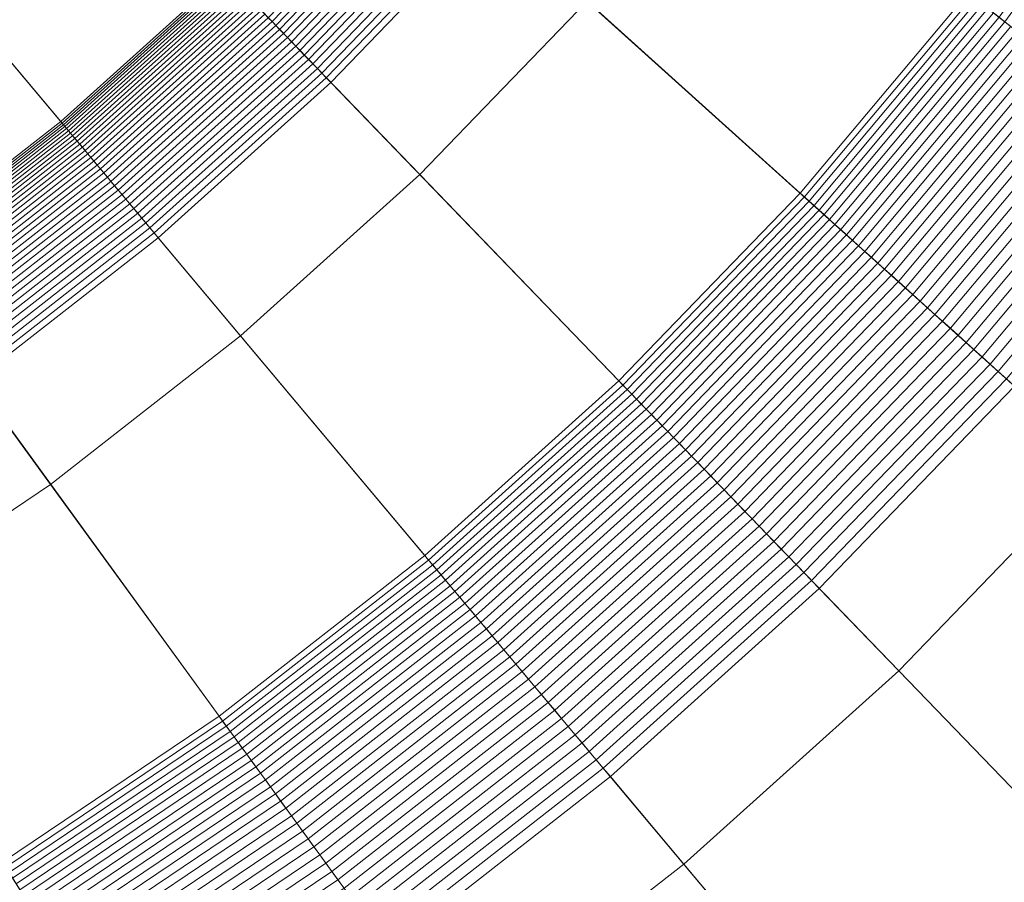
# Model space of a CAD drawing. Header units: millimetres. Extents: x -219 to 220, y -220 to 220.
# Tile 58 of 146: x 24 to 35, y -37 to -27. Entities that reach past the tile are written whole.
import ezdxf

# ---------------------------------------------------------------- set-up
doc = ezdxf.new("R2010")
doc.units = ezdxf.units.MM
doc.layers.add('LUCIDO_1', color=1, linetype='Continuous', lineweight=20, true_color=0xff0000)
doc.layers.add('Nessuna', color=7, linetype='Continuous', lineweight=9)

# ---------------------------------------------------------------- blocks, each defined once
blk = doc.blocks.new('Group-1')
at = {"layer": 'Nessuna', "color": 7, "linetype": 'Continuous', "lineweight": 9, "transparency": 33554687}
for points in [[(30.118, -26.806, -97.712), (28.179, -28.815, -97.712), (16.369, -16.586, -97.712), (17.485, -15.431, -97.712)], [(28.179, -28.815, -97.712), (26.104, -30.683, -97.712), (15.176, -17.66, -97.712), (16.369, -16.586, -97.712)], [(26.104, -30.683, -97.712), (23.904, -32.402, -97.712), (13.911, -18.649, -97.712), (15.176, -17.66, -97.712)], [(23.904, -32.402, -97.712), (21.589, -33.963, -97.712), (12.58, -19.546, -97.712), (13.911, -18.649, -97.712)], [(33.748, -19.299, -70.282), (32.324, -21.579, -70.282), (42.756, -28.616, -69.262), (44.646, -25.591, -69.262)], [(32.324, -21.579, -70.282), (30.743, -23.754, -70.282), (40.66, -31.501, -69.262), (42.756, -28.616, -69.262)], [(30.743, -23.754, -70.282), (29.015, -25.813, -70.282), (38.367, -34.234, -69.262), (40.66, -31.501, -69.262)], [(23.863, -24.346, -81.761), (22.111, -25.924, -81.761), (24.021, -28.201, -71.709), (25.928, -26.484, -71.709)], [(36.757, -24.569, -91.469), (34.957, -27.046, -91.469), (34.89, -26.993, -91.568), (36.686, -24.521, -91.568)], [(34.529, -26.712, -92.208), (32.585, -29.028, -92.208), (30.118, -26.806, -97.712), (31.913, -24.668, -97.712)], [(28.242, -25.117, -70.677), (26.425, -26.999, -70.677), (26.468, -27.043, -70.633), (28.288, -25.158, -70.633)], [(28.288, -25.158, -70.633), (26.468, -27.043, -70.633), (26.511, -27.088, -70.591), (28.334, -25.2, -70.591)], [(28.334, -25.2, -70.591), (26.511, -27.088, -70.591), (26.556, -27.134, -70.552), (28.382, -25.243, -70.552)], [(28.382, -25.243, -70.552), (26.556, -27.134, -70.552), (26.601, -27.181, -70.515), (28.43, -25.287, -70.515)], [(28.43, -25.287, -70.515), (26.601, -27.181, -70.515), (26.647, -27.229, -70.481), (28.48, -25.331, -70.481)], [(28.48, -25.331, -70.481), (26.647, -27.229, -70.481), (26.695, -27.278, -70.449), (28.531, -25.377, -70.449)], [(28.531, -25.377, -70.449), (26.695, -27.278, -70.449), (26.743, -27.328, -70.42), (28.582, -25.423, -70.42)], [(28.582, -25.423, -70.42), (26.743, -27.328, -70.42), (26.792, -27.378, -70.393), (28.634, -25.47, -70.393)], [(28.634, -25.47, -70.393), (26.792, -27.378, -70.393), (26.841, -27.43, -70.369), (28.687, -25.518, -70.369)], [(28.687, -25.518, -70.369), (26.841, -27.43, -70.369), (26.891, -27.481, -70.348), (28.741, -25.566, -70.348)], [(28.741, -25.566, -70.348), (26.891, -27.481, -70.348), (26.942, -27.534, -70.329), (28.795, -25.615, -70.329)], [(28.795, -25.615, -70.329), (26.942, -27.534, -70.329), (26.993, -27.587, -70.313), (28.849, -25.664, -70.313)], [(28.849, -25.664, -70.313), (26.993, -27.587, -70.313), (27.044, -27.64, -70.3), (28.904, -25.713, -70.3)], [(28.904, -25.713, -70.3), (27.044, -27.64, -70.3), (27.096, -27.693, -70.29), (28.96, -25.763, -70.29)], [(28.96, -25.763, -70.29), (27.096, -27.693, -70.29), (27.148, -27.747, -70.282), (29.015, -25.813, -70.282)], [(29.015, -25.813, -70.282), (27.148, -27.747, -70.282), (35.889, -36.799, -69.262), (38.367, -34.234, -69.262)], [(22.111, -25.924, -81.761), (20.252, -27.376, -81.761), (21.999, -29.78, -71.709), (24.021, -28.201, -71.709)], [(25.928, -26.484, -71.709), (24.021, -28.201, -71.709), (24.036, -28.218, -71.637), (25.943, -26.5, -71.637)], [(25.943, -26.5, -71.637), (24.036, -28.218, -71.637), (24.052, -28.237, -71.566), (25.961, -26.518, -71.566)], [(25.961, -26.518, -71.566), (24.052, -28.237, -71.566), (24.07, -28.259, -71.497), (25.98, -26.538, -71.497)], [(25.98, -26.538, -71.497), (24.07, -28.259, -71.497), (24.089, -28.282, -71.428), (26.002, -26.56, -71.428)], [(26.002, -26.56, -71.428), (24.089, -28.282, -71.428), (24.111, -28.308, -71.361), (26.025, -26.584, -71.361)], [(26.025, -26.584, -71.361), (24.111, -28.308, -71.361), (24.134, -28.335, -71.294), (26.049, -26.61, -71.294)], [(26.049, -26.61, -71.294), (24.134, -28.335, -71.294), (24.158, -28.364, -71.23), (26.076, -26.637, -71.23)], [(26.076, -26.637, -71.23), (24.158, -28.364, -71.23), (24.184, -28.395, -71.166), (26.104, -26.666, -71.166)], [(26.104, -26.666, -71.166), (24.184, -28.395, -71.166), (24.212, -28.428, -71.105), (26.134, -26.697, -71.105)], [(26.134, -26.697, -71.105), (24.212, -28.428, -71.105), (24.241, -28.463, -71.044), (26.165, -26.73, -71.044)], [(26.165, -26.73, -71.044), (24.241, -28.463, -71.044), (24.271, -28.499, -70.986), (26.198, -26.764, -70.986)], [(26.198, -26.764, -70.986), (24.271, -28.499, -70.986), (24.303, -28.537, -70.93), (26.233, -26.799, -70.93)], [(26.233, -26.799, -70.93), (24.303, -28.537, -70.93), (24.336, -28.576, -70.875), (26.268, -26.837, -70.875)], [(34.584, -26.754, -92.096), (32.637, -29.074, -92.096), (32.585, -29.028, -92.208), (34.529, -26.712, -92.208)], [(34.64, -26.799, -91.987), (32.69, -29.122, -91.987), (32.637, -29.074, -92.096), (34.584, -26.754, -92.096)], [(34.699, -26.845, -91.879), (32.746, -29.173, -91.879), (32.69, -29.122, -91.987), (34.64, -26.799, -91.987)], [(26.268, -26.837, -70.875), (24.336, -28.576, -70.875), (24.371, -28.617, -70.822), (26.306, -26.875, -70.822)], [(26.306, -26.875, -70.822), (24.371, -28.617, -70.822), (24.406, -28.66, -70.772), (26.344, -26.915, -70.772)], [(26.344, -26.915, -70.772), (24.406, -28.66, -70.772), (24.443, -28.704, -70.723), (26.384, -26.956, -70.723)], [(32.585, -29.028, -92.208), (30.485, -31.203, -92.208), (28.179, -28.815, -97.712), (30.118, -26.806, -97.712)], [(34.761, -26.893, -91.773), (32.804, -29.225, -91.773), (32.746, -29.173, -91.879), (34.699, -26.845, -91.879)], [(34.824, -26.942, -91.67), (32.864, -29.278, -91.67), (32.804, -29.225, -91.773), (34.761, -26.893, -91.773)], [(26.384, -26.956, -70.723), (24.443, -28.704, -70.723), (24.481, -28.749, -70.677), (26.425, -26.999, -70.677)], [(26.425, -26.999, -70.677), (24.481, -28.749, -70.677), (24.521, -28.796, -70.633), (26.468, -27.043, -70.633)], [(34.89, -26.993, -91.568), (32.925, -29.334, -91.568), (32.864, -29.278, -91.67), (34.824, -26.942, -91.67)], [(34.957, -27.046, -91.469), (32.989, -29.392, -91.469), (32.925, -29.334, -91.568), (34.89, -26.993, -91.568)], [(26.468, -27.043, -70.633), (24.521, -28.796, -70.633), (24.561, -28.844, -70.591), (26.511, -27.088, -70.591)], [(26.511, -27.088, -70.591), (24.561, -28.844, -70.591), (24.602, -28.893, -70.552), (26.556, -27.134, -70.552)], [(26.556, -27.134, -70.552), (24.602, -28.893, -70.552), (24.644, -28.943, -70.515), (26.601, -27.181, -70.515)], [(35.027, -27.101, -91.372), (33.055, -29.451, -91.372), (32.989, -29.392, -91.469), (34.957, -27.046, -91.469)], [(35.098, -27.157, -91.278), (33.122, -29.511, -91.278), (33.055, -29.451, -91.372), (35.027, -27.101, -91.372)], [(26.601, -27.181, -70.515), (24.644, -28.943, -70.515), (24.687, -28.994, -70.481), (26.647, -27.229, -70.481)], [(26.647, -27.229, -70.481), (24.687, -28.994, -70.481), (24.731, -29.046, -70.449), (26.695, -27.278, -70.449)], [(35.172, -27.214, -91.186), (33.192, -29.574, -91.186), (33.122, -29.511, -91.278), (35.098, -27.157, -91.278)], [(35.247, -27.273, -91.096), (33.263, -29.638, -91.096), (33.192, -29.574, -91.186), (35.172, -27.214, -91.186)], [(26.695, -27.278, -70.449), (24.731, -29.046, -70.449), (24.775, -29.099, -70.42), (26.743, -27.328, -70.42)], [(26.743, -27.328, -70.42), (24.775, -29.099, -70.42), (24.82, -29.153, -70.393), (26.792, -27.378, -70.393)], [(35.325, -27.333, -91.009), (33.336, -29.704, -91.009), (33.263, -29.638, -91.096), (35.247, -27.273, -91.096)], [(35.404, -27.395, -90.924), (33.41, -29.771, -90.924), (33.336, -29.704, -91.009), (35.325, -27.333, -91.009)], [(26.792, -27.378, -70.393), (24.82, -29.153, -70.393), (24.866, -29.208, -70.369), (26.841, -27.43, -70.369)], [(26.841, -27.43, -70.369), (24.866, -29.208, -70.369), (24.912, -29.263, -70.348), (26.891, -27.481, -70.348)], [(26.891, -27.481, -70.348), (24.912, -29.263, -70.348), (24.959, -29.319, -70.329), (26.942, -27.534, -70.329)], [(35.484, -27.458, -90.843), (33.486, -29.839, -90.843), (33.41, -29.771, -90.924), (35.404, -27.395, -90.924)], [(35.567, -27.522, -90.764), (33.564, -29.909, -90.764), (33.486, -29.839, -90.843), (35.484, -27.458, -90.843)], [(26.942, -27.534, -70.329), (24.959, -29.319, -70.329), (25.006, -29.375, -70.313), (26.993, -27.587, -70.313)], [(26.993, -27.587, -70.313), (25.006, -29.375, -70.313), (25.054, -29.432, -70.3), (27.044, -27.64, -70.3)], [(35.651, -27.588, -90.687), (33.643, -29.981, -90.687), (33.564, -29.909, -90.764), (35.567, -27.522, -90.764)], [(35.736, -27.655, -90.614), (33.724, -30.053, -90.614), (33.643, -29.981, -90.687), (35.651, -27.588, -90.687)], [(27.044, -27.64, -70.3), (25.054, -29.432, -70.3), (25.102, -29.489, -70.29), (27.096, -27.693, -70.29)], [(27.096, -27.693, -70.29), (25.102, -29.489, -70.29), (25.15, -29.546, -70.282), (27.148, -27.747, -70.282)], [(35.823, -27.723, -90.543), (33.806, -30.127, -90.543), (33.724, -30.053, -90.614), (35.736, -27.655, -90.614)], [(27.148, -27.747, -70.282), (25.15, -29.546, -70.282), (33.239, -39.186, -69.262), (35.889, -36.799, -69.262)], [(35.912, -27.792, -90.475), (33.89, -30.202, -90.475), (33.806, -30.127, -90.543), (35.823, -27.723, -90.543)], [(36.002, -27.862, -90.41), (33.974, -30.279, -90.41), (33.89, -30.202, -90.475), (35.912, -27.792, -90.475)], [(36.093, -27.934, -90.349), (34.06, -30.356, -90.349), (33.974, -30.279, -90.41), (36.002, -27.862, -90.41)], [(36.185, -28.006, -90.29), (34.147, -30.434, -90.29), (34.06, -30.356, -90.349), (36.093, -27.934, -90.349)], [(36.279, -28.079, -90.234), (34.236, -30.514, -90.234), (34.147, -30.434, -90.29), (36.185, -28.006, -90.29)], [(36.374, -28.153, -90.182), (34.325, -30.594, -90.182), (34.236, -30.514, -90.234), (36.279, -28.079, -90.234)], [(36.469, -28.228, -90.133), (34.415, -30.676, -90.133), (34.325, -30.594, -90.182), (36.374, -28.153, -90.182)], [(24.021, -28.201, -71.709), (21.999, -29.78, -71.709), (22.012, -29.799, -71.637), (24.036, -28.218, -71.637)], [(24.036, -28.218, -71.637), (22.012, -29.799, -71.637), (22.027, -29.819, -71.566), (24.052, -28.237, -71.566)], [(24.052, -28.237, -71.566), (22.027, -29.819, -71.566), (22.044, -29.842, -71.497), (24.07, -28.259, -71.497)], [(24.07, -28.259, -71.497), (22.044, -29.842, -71.497), (22.062, -29.866, -71.428), (24.089, -28.282, -71.428)], [(24.089, -28.282, -71.428), (22.062, -29.866, -71.428), (22.081, -29.893, -71.361), (24.111, -28.308, -71.361)], [(36.566, -28.303, -90.086), (34.507, -30.758, -90.086), (34.415, -30.676, -90.133), (36.469, -28.228, -90.133)], [(24.111, -28.308, -71.361), (22.081, -29.893, -71.361), (22.102, -29.922, -71.294), (24.134, -28.335, -71.294)], [(24.134, -28.335, -71.294), (22.102, -29.922, -71.294), (22.125, -29.953, -71.23), (24.158, -28.364, -71.23)], [(24.158, -28.364, -71.23), (22.125, -29.953, -71.23), (22.148, -29.986, -71.166), (24.184, -28.395, -71.166)], [(24.184, -28.395, -71.166), (22.148, -29.986, -71.166), (22.174, -30.02, -71.105), (24.212, -28.428, -71.105)], [(36.664, -28.38, -90.044), (34.599, -30.841, -90.044), (34.507, -30.758, -90.086), (36.566, -28.303, -90.086)], [(36.762, -28.457, -90.004), (34.692, -30.924, -90.004), (34.599, -30.841, -90.044), (36.664, -28.38, -90.044)], [(24.212, -28.428, -71.105), (22.174, -30.02, -71.105), (22.2, -30.057, -71.044), (24.241, -28.463, -71.044)], [(24.241, -28.463, -71.044), (22.2, -30.057, -71.044), (22.228, -30.095, -70.986), (24.271, -28.499, -70.986)], [(24.271, -28.499, -70.986), (22.228, -30.095, -70.986), (22.257, -30.135, -70.93), (24.303, -28.537, -70.93)], [(36.862, -28.534, -89.968), (34.785, -31.009, -89.968), (34.692, -30.924, -90.004), (36.762, -28.457, -90.004)], [(24.303, -28.537, -70.93), (22.257, -30.135, -70.93), (22.287, -30.177, -70.875), (24.336, -28.576, -70.875)], [(24.336, -28.576, -70.875), (22.287, -30.177, -70.875), (22.319, -30.22, -70.822), (24.371, -28.617, -70.822)], [(24.371, -28.617, -70.822), (22.319, -30.22, -70.822), (22.352, -30.265, -70.772), (24.406, -28.66, -70.772)], [(36.962, -28.612, -89.935), (34.88, -31.094, -89.935), (34.785, -31.009, -89.968), (36.862, -28.534, -89.968)], [(37.062, -28.691, -89.905), (34.975, -31.179, -89.905), (34.88, -31.094, -89.935), (36.962, -28.612, -89.935)], [(24.406, -28.66, -70.772), (22.352, -30.265, -70.772), (22.385, -30.312, -70.723), (24.443, -28.704, -70.723)], [(24.443, -28.704, -70.723), (22.385, -30.312, -70.723), (22.42, -30.36, -70.677), (24.481, -28.749, -70.677)], [(24.481, -28.749, -70.677), (22.42, -30.36, -70.677), (22.456, -30.409, -70.633), (24.521, -28.796, -70.633)], [(24.521, -28.796, -70.633), (22.456, -30.409, -70.633), (22.493, -30.46, -70.591), (24.561, -28.844, -70.591)], [(24.561, -28.844, -70.591), (22.493, -30.46, -70.591), (22.53, -30.511, -70.552), (24.602, -28.893, -70.552)], [(30.485, -31.203, -92.208), (28.238, -33.226, -92.208), (26.104, -30.683, -97.712), (28.179, -28.815, -97.712)], [(24.602, -28.893, -70.552), (22.53, -30.511, -70.552), (22.569, -30.564, -70.515), (24.644, -28.943, -70.515)], [(24.644, -28.943, -70.515), (22.569, -30.564, -70.515), (22.608, -30.618, -70.481), (24.687, -28.994, -70.481)], [(24.687, -28.994, -70.481), (22.608, -30.618, -70.481), (22.648, -30.674, -70.449), (24.731, -29.046, -70.449)], [(24.731, -29.046, -70.449), (22.648, -30.674, -70.449), (22.689, -30.73, -70.42), (24.775, -29.099, -70.42)], [(32.637, -29.074, -92.096), (30.533, -31.253, -92.096), (30.485, -31.203, -92.208), (32.585, -29.028, -92.208)], [(32.69, -29.122, -91.987), (30.583, -31.305, -91.987), (30.533, -31.253, -92.096), (32.637, -29.074, -92.096)], [(24.775, -29.099, -70.42), (22.689, -30.73, -70.42), (22.73, -30.786, -70.393), (24.82, -29.153, -70.393)], [(24.82, -29.153, -70.393), (22.73, -30.786, -70.393), (22.772, -30.844, -70.369), (24.866, -29.208, -70.369)], [(32.746, -29.173, -91.879), (30.635, -31.359, -91.879), (30.583, -31.305, -91.987), (32.69, -29.122, -91.987)], [(32.804, -29.225, -91.773), (30.689, -31.414, -91.773), (30.635, -31.359, -91.879), (32.746, -29.173, -91.879)], [(24.866, -29.208, -70.369), (22.772, -30.844, -70.369), (22.814, -30.902, -70.348), (24.912, -29.263, -70.348)], [(24.912, -29.263, -70.348), (22.814, -30.902, -70.348), (22.857, -30.961, -70.329), (24.959, -29.319, -70.329)], [(32.864, -29.278, -91.67), (30.745, -31.472, -91.67), (30.689, -31.414, -91.773), (32.804, -29.225, -91.773)], [(32.925, -29.334, -91.568), (30.803, -31.532, -91.568), (30.745, -31.472, -91.67), (32.864, -29.278, -91.67)], [(24.959, -29.319, -70.329), (22.857, -30.961, -70.329), (22.9, -31.021, -70.313), (25.006, -29.375, -70.313)], [(25.006, -29.375, -70.313), (22.9, -31.021, -70.313), (22.944, -31.08, -70.3), (25.054, -29.432, -70.3)], [(32.989, -29.392, -91.469), (30.862, -31.594, -91.469), (30.803, -31.532, -91.568), (32.925, -29.334, -91.568)], [(33.055, -29.451, -91.372), (30.924, -31.657, -91.372), (30.862, -31.594, -91.469), (32.989, -29.392, -91.469)], [(25.054, -29.432, -70.3), (22.944, -31.08, -70.3), (22.987, -31.141, -70.29), (25.102, -29.489, -70.29)], [(25.102, -29.489, -70.29), (22.987, -31.141, -70.29), (23.031, -31.201, -70.282), (25.15, -29.546, -70.282)], [(33.122, -29.511, -91.278), (30.987, -31.723, -91.278), (30.924, -31.657, -91.372), (33.055, -29.451, -91.372)], [(33.192, -29.574, -91.186), (31.052, -31.79, -91.186), (30.987, -31.723, -91.278), (33.122, -29.511, -91.278)], [(25.15, -29.546, -70.282), (23.031, -31.201, -70.282), (30.428, -41.382, -69.262), (33.239, -39.186, -69.262)], [(33.263, -29.638, -91.096), (31.118, -31.859, -91.096), (31.052, -31.79, -91.186), (33.192, -29.574, -91.186)], [(33.336, -29.704, -91.009), (31.186, -31.929, -91.009), (31.118, -31.859, -91.096), (33.263, -29.638, -91.096)], [(33.41, -29.771, -90.924), (31.256, -32.001, -90.924), (31.186, -31.929, -91.009), (33.336, -29.704, -91.009)], [(33.486, -29.839, -90.843), (31.327, -32.075, -90.843), (31.256, -32.001, -90.924), (33.41, -29.771, -90.924)], [(33.564, -29.909, -90.764), (31.4, -32.15, -90.764), (31.327, -32.075, -90.843), (33.486, -29.839, -90.843)], [(33.643, -29.981, -90.687), (31.474, -32.227, -90.687), (31.4, -32.15, -90.764), (33.564, -29.909, -90.764)], [(33.724, -30.053, -90.614), (31.549, -32.305, -90.614), (31.474, -32.227, -90.687), (33.643, -29.981, -90.687)], [(33.806, -30.127, -90.543), (31.626, -32.385, -90.543), (31.549, -32.305, -90.614), (33.724, -30.053, -90.614)], [(33.89, -30.202, -90.475), (31.704, -32.465, -90.475), (31.626, -32.385, -90.543), (33.806, -30.127, -90.543)], [(33.974, -30.279, -90.41), (31.783, -32.547, -90.41), (31.704, -32.465, -90.475), (33.89, -30.202, -90.475)], [(34.06, -30.356, -90.349), (31.864, -32.631, -90.349), (31.783, -32.547, -90.41), (33.974, -30.279, -90.41)], [(34.147, -30.434, -90.29), (31.945, -32.715, -90.29), (31.864, -32.631, -90.349), (34.06, -30.356, -90.349)], [(34.236, -30.514, -90.234), (32.028, -32.8, -90.234), (31.945, -32.715, -90.29), (34.147, -30.434, -90.29)], [(34.325, -30.594, -90.182), (32.111, -32.887, -90.182), (32.028, -32.8, -90.234), (34.236, -30.514, -90.234)], [(34.415, -30.676, -90.133), (32.196, -32.974, -90.133), (32.111, -32.887, -90.182), (34.325, -30.594, -90.182)], [(34.507, -30.758, -90.086), (32.281, -33.063, -90.086), (32.196, -32.974, -90.133), (34.415, -30.676, -90.133)], [(28.238, -33.226, -92.208), (25.855, -35.088, -92.208), (23.904, -32.402, -97.712), (26.104, -30.683, -97.712)], [(34.599, -30.841, -90.044), (32.367, -33.152, -90.044), (32.281, -33.063, -90.086), (34.507, -30.758, -90.086)], [(34.692, -30.924, -90.004), (32.454, -33.242, -90.004), (32.367, -33.152, -90.044), (34.599, -30.841, -90.044)], [(34.785, -31.009, -89.968), (32.541, -33.332, -89.968), (32.454, -33.242, -90.004), (34.692, -30.924, -90.004)], [(34.88, -31.094, -89.935), (32.629, -33.424, -89.935), (32.541, -33.332, -89.968), (34.785, -31.009, -89.968)], [(34.975, -31.179, -89.905), (32.718, -33.516, -89.905), (32.629, -33.424, -89.935), (34.88, -31.094, -89.935)], [(23.031, -31.201, -70.282), (20.803, -32.705, -70.282), (27.471, -43.376, -69.262), (30.428, -41.382, -69.262)], [(30.533, -31.253, -92.096), (28.282, -33.279, -92.096), (28.238, -33.226, -92.208), (30.485, -31.203, -92.208)], [(35.07, -31.265, -89.879), (32.807, -33.608, -89.879), (32.718, -33.516, -89.905), (34.975, -31.179, -89.905)], [(30.583, -31.305, -91.987), (28.329, -33.334, -91.987), (28.282, -33.279, -92.096), (30.533, -31.253, -92.096)], [(30.635, -31.359, -91.879), (28.377, -33.392, -91.879), (28.329, -33.334, -91.987), (30.583, -31.305, -91.987)], [(30.689, -31.414, -91.773), (28.427, -33.451, -91.773), (28.377, -33.392, -91.879), (30.635, -31.359, -91.879)], [(36.054, -32.151, -89.626), (33.727, -34.56, -89.626), (32.807, -33.608, -89.879), (35.07, -31.265, -89.879)], [(30.745, -31.472, -91.67), (28.479, -33.513, -91.67), (28.427, -33.451, -91.773), (30.689, -31.414, -91.773)], [(30.803, -31.532, -91.568), (28.532, -33.577, -91.568), (28.479, -33.513, -91.67), (30.745, -31.472, -91.67)], [(30.862, -31.594, -91.469), (28.587, -33.642, -91.469), (28.532, -33.577, -91.568), (30.803, -31.532, -91.568)], [(30.924, -31.657, -91.372), (28.644, -33.71, -91.372), (28.587, -33.642, -91.469), (30.862, -31.594, -91.469)], [(30.987, -31.723, -91.278), (28.702, -33.78, -91.278), (28.644, -33.71, -91.372), (30.924, -31.657, -91.372)], [(31.052, -31.79, -91.186), (28.762, -33.851, -91.186), (28.702, -33.78, -91.278), (30.987, -31.723, -91.278)], [(31.118, -31.859, -91.096), (28.824, -33.925, -91.096), (28.762, -33.851, -91.186), (31.052, -31.79, -91.186)], [(31.186, -31.929, -91.009), (28.887, -34, -91.009), (28.824, -33.925, -91.096), (31.118, -31.859, -91.096)], [(31.256, -32.001, -90.924), (28.951, -34.077, -90.924), (28.887, -34, -91.009), (31.186, -31.929, -91.009)], [(31.327, -32.075, -90.843), (29.017, -34.155, -90.843), (28.951, -34.077, -90.924), (31.256, -32.001, -90.924)], [(31.4, -32.15, -90.764), (29.085, -34.235, -90.764), (29.017, -34.155, -90.843), (31.327, -32.075, -90.843)], [(31.474, -32.227, -90.687), (29.153, -34.317, -90.687), (29.085, -34.235, -90.764), (31.4, -32.15, -90.764)], [(38.367, -34.234, -89.301), (35.889, -36.799, -89.301), (33.727, -34.56, -89.626), (36.054, -32.151, -89.626)], [(31.549, -32.305, -90.614), (29.223, -34.4, -90.614), (29.153, -34.317, -90.687), (31.474, -32.227, -90.687)], [(31.626, -32.385, -90.543), (29.294, -34.485, -90.543), (29.223, -34.4, -90.614), (31.549, -32.305, -90.614)], [(31.704, -32.465, -90.475), (29.366, -34.571, -90.475), (29.294, -34.485, -90.543), (31.626, -32.385, -90.543)], [(25.855, -35.088, -92.208), (23.348, -36.779, -92.208), (21.589, -33.963, -97.712), (23.904, -32.402, -97.712)], [(31.783, -32.547, -90.41), (29.439, -34.658, -90.41), (29.366, -34.571, -90.475), (31.704, -32.465, -90.475)], [(31.864, -32.631, -90.349), (29.514, -34.747, -90.349), (29.439, -34.658, -90.41), (31.783, -32.547, -90.41)], [(20.803, -32.705, -70.282), (18.474, -34.049, -70.282), (24.382, -45.16, -69.262), (27.471, -43.376, -69.262)], [(31.945, -32.715, -90.29), (29.589, -34.836, -90.29), (29.514, -34.747, -90.349), (31.864, -32.631, -90.349)], [(32.028, -32.8, -90.234), (29.665, -34.927, -90.234), (29.589, -34.836, -90.29), (31.945, -32.715, -90.29)], [(32.111, -32.887, -90.182), (29.743, -35.019, -90.182), (29.665, -34.927, -90.234), (32.028, -32.8, -90.234)], [(32.196, -32.974, -90.133), (29.821, -35.113, -90.133), (29.743, -35.019, -90.182), (32.111, -32.887, -90.182)], [(32.281, -33.063, -90.086), (29.9, -35.207, -90.086), (29.821, -35.113, -90.133), (32.196, -32.974, -90.133)], [(32.367, -33.152, -90.044), (29.979, -35.302, -90.044), (29.9, -35.207, -90.086), (32.281, -33.063, -90.086)], [(32.454, -33.242, -90.004), (30.06, -35.397, -90.004), (29.979, -35.302, -90.044), (32.367, -33.152, -90.044)], [(28.282, -33.279, -92.096), (25.896, -35.144, -92.096), (25.855, -35.088, -92.208), (28.238, -33.226, -92.208)], [(28.329, -33.334, -91.987), (25.938, -35.202, -91.987), (25.896, -35.144, -92.096), (28.282, -33.279, -92.096)], [(32.541, -33.332, -89.968), (30.141, -35.494, -89.968), (30.06, -35.397, -90.004), (32.454, -33.242, -90.004)], [(28.377, -33.392, -91.879), (25.982, -35.263, -91.879), (25.938, -35.202, -91.987), (28.329, -33.334, -91.987)], [(28.427, -33.451, -91.773), (26.028, -35.326, -91.773), (25.982, -35.263, -91.879), (28.377, -33.392, -91.879)], [(32.629, -33.424, -89.935), (30.222, -35.591, -89.935), (30.141, -35.494, -89.968), (32.541, -33.332, -89.968)], [(28.479, -33.513, -91.67), (26.075, -35.391, -91.67), (26.028, -35.326, -91.773), (28.427, -33.451, -91.773)], [(28.532, -33.577, -91.568), (26.124, -35.458, -91.568), (26.075, -35.391, -91.67), (28.479, -33.513, -91.67)], [(32.718, -33.516, -89.905), (30.304, -35.689, -89.905), (30.222, -35.591, -89.935), (32.629, -33.424, -89.935)], [(32.807, -33.608, -89.879), (30.387, -35.787, -89.879), (30.304, -35.689, -89.905), (32.718, -33.516, -89.905)], [(28.587, -33.642, -91.469), (26.175, -35.527, -91.469), (26.124, -35.458, -91.568), (28.532, -33.577, -91.568)], [(28.644, -33.71, -91.372), (26.227, -35.599, -91.372), (26.175, -35.527, -91.469), (28.587, -33.642, -91.469)], [(33.727, -34.56, -89.626), (31.238, -36.801, -89.626), (30.387, -35.787, -89.879), (32.807, -33.608, -89.879)], [(28.702, -33.78, -91.278), (26.28, -35.672, -91.278), (26.227, -35.599, -91.372), (28.644, -33.71, -91.372)], [(28.762, -33.851, -91.186), (26.335, -35.748, -91.186), (26.28, -35.672, -91.278), (28.702, -33.78, -91.278)], [(28.824, -33.925, -91.096), (26.391, -35.825, -91.096), (26.335, -35.748, -91.186), (28.762, -33.851, -91.186)], [(28.887, -34, -91.009), (26.449, -35.905, -91.009), (26.391, -35.825, -91.096), (28.824, -33.925, -91.096)], [(18.474, -34.049, -70.282), (16.058, -35.227, -70.282), (21.177, -46.723, -69.262), (24.382, -45.16, -69.262)], [(28.951, -34.077, -90.924), (26.508, -35.986, -90.924), (26.449, -35.905, -91.009), (28.887, -34, -91.009)], [(29.017, -34.155, -90.843), (26.568, -36.069, -90.843), (26.508, -35.986, -90.924), (28.951, -34.077, -90.924)], [(29.085, -34.235, -90.764), (26.629, -36.153, -90.764), (26.568, -36.069, -90.843), (29.017, -34.155, -90.843)], [(29.153, -34.317, -90.687), (26.692, -36.24, -90.687), (26.629, -36.153, -90.764), (29.085, -34.235, -90.764)], [(29.223, -34.4, -90.614), (26.756, -36.327, -90.614), (26.692, -36.24, -90.687), (29.153, -34.317, -90.687)], [(29.294, -34.485, -90.543), (26.821, -36.417, -90.543), (26.756, -36.327, -90.614), (29.223, -34.4, -90.614)], [(29.366, -34.571, -90.475), (26.887, -36.508, -90.475), (26.821, -36.417, -90.543), (29.294, -34.485, -90.543)], [(29.439, -34.658, -90.41), (26.954, -36.6, -90.41), (26.887, -36.508, -90.475), (29.366, -34.571, -90.475)], [(29.514, -34.747, -90.349), (27.022, -36.693, -90.349), (26.954, -36.6, -90.41), (29.439, -34.658, -90.41)], [(35.889, -36.799, -89.301), (33.239, -39.186, -89.301), (31.238, -36.801, -89.626), (33.727, -34.56, -89.626)], [(29.589, -34.836, -90.29), (27.091, -36.788, -90.29), (27.022, -36.693, -90.349), (29.514, -34.747, -90.349)], [(29.665, -34.927, -90.234), (27.161, -36.884, -90.234), (27.091, -36.788, -90.29), (29.589, -34.836, -90.29)], [(29.743, -35.019, -90.182), (27.231, -36.982, -90.182), (27.161, -36.884, -90.234), (29.665, -34.927, -90.234)], [(25.896, -35.144, -92.096), (23.385, -36.837, -92.096), (23.348, -36.779, -92.208), (25.855, -35.088, -92.208)], [(29.821, -35.113, -90.133), (27.303, -37.08, -90.133), (27.231, -36.982, -90.182), (29.743, -35.019, -90.182)], [(29.9, -35.207, -90.086), (27.375, -37.179, -90.086), (27.303, -37.08, -90.133), (29.821, -35.113, -90.133)], [(25.938, -35.202, -91.987), (23.423, -36.898, -91.987), (23.385, -36.837, -92.096), (25.896, -35.144, -92.096)], [(25.982, -35.263, -91.879), (23.463, -36.962, -91.879), (23.423, -36.898, -91.987), (25.938, -35.202, -91.987)], [(29.979, -35.302, -90.044), (27.448, -37.28, -90.044), (27.375, -37.179, -90.086), (29.9, -35.207, -90.086)], [(26.028, -35.326, -91.773), (23.504, -37.028, -91.773), (23.463, -36.962, -91.879), (25.982, -35.263, -91.879)], [(26.075, -35.391, -91.67), (23.547, -37.096, -91.67), (23.504, -37.028, -91.773), (26.028, -35.326, -91.773)], [(30.06, -35.397, -90.004), (27.521, -37.381, -90.004), (27.448, -37.28, -90.044), (29.979, -35.302, -90.044)], [(26.124, -35.458, -91.568), (23.591, -37.167, -91.568), (23.547, -37.096, -91.67), (26.075, -35.391, -91.67)], [(26.175, -35.527, -91.469), (23.636, -37.239, -91.469), (23.591, -37.167, -91.568), (26.124, -35.458, -91.568)], [(30.141, -35.494, -89.968), (27.595, -37.483, -89.968), (27.521, -37.381, -90.004), (30.06, -35.397, -90.004)], [(26.227, -35.599, -91.372), (23.683, -37.314, -91.372), (23.636, -37.239, -91.469), (26.175, -35.527, -91.469)], [(30.222, -35.591, -89.935), (27.67, -37.585, -89.935), (27.595, -37.483, -89.968), (30.141, -35.494, -89.968)], [(26.28, -35.672, -91.278), (23.731, -37.391, -91.278), (23.683, -37.314, -91.372), (26.227, -35.599, -91.372)], [(26.335, -35.748, -91.186), (23.781, -37.471, -91.186), (23.731, -37.391, -91.278), (26.28, -35.672, -91.278)], [(30.304, -35.689, -89.905), (27.745, -37.689, -89.905), (27.67, -37.585, -89.935), (30.222, -35.591, -89.935)], [(30.387, -35.787, -89.879), (27.82, -37.793, -89.879), (27.745, -37.689, -89.905), (30.304, -35.689, -89.905)], [(26.391, -35.825, -91.096), (23.832, -37.552, -91.096), (23.781, -37.471, -91.186), (26.335, -35.748, -91.186)], [(31.238, -36.801, -89.626), (28.598, -38.863, -89.626), (27.82, -37.793, -89.879), (30.387, -35.787, -89.879)], [(26.449, -35.905, -91.009), (23.884, -37.635, -91.009), (23.832, -37.552, -91.096), (26.391, -35.825, -91.096)], [(26.508, -35.986, -90.924), (23.937, -37.72, -90.924), (23.884, -37.635, -91.009), (26.449, -35.905, -91.009)], [(26.568, -36.069, -90.843), (23.991, -37.807, -90.843), (23.937, -37.72, -90.924), (26.508, -35.986, -90.924)], [(26.629, -36.153, -90.764), (24.046, -37.896, -90.764), (23.991, -37.807, -90.843), (26.568, -36.069, -90.843)], [(26.692, -36.24, -90.687), (24.103, -37.986, -90.687), (24.046, -37.896, -90.764), (26.629, -36.153, -90.764)], [(26.756, -36.327, -90.614), (24.16, -38.078, -90.614), (24.103, -37.986, -90.687), (26.692, -36.24, -90.687)], [(26.821, -36.417, -90.543), (24.219, -38.172, -90.543), (24.16, -38.078, -90.614), (26.756, -36.327, -90.614)], [(26.887, -36.508, -90.475), (24.278, -38.267, -90.475), (24.219, -38.172, -90.543), (26.821, -36.417, -90.543)], [(26.954, -36.6, -90.41), (24.339, -38.364, -90.41), (24.278, -38.267, -90.475), (26.887, -36.508, -90.475)], [(27.022, -36.693, -90.349), (24.4, -38.462, -90.349), (24.339, -38.364, -90.41), (26.954, -36.6, -90.41)], [(27.091, -36.788, -90.29), (24.462, -38.561, -90.29), (24.4, -38.462, -90.349), (27.022, -36.693, -90.349)], [(27.161, -36.884, -90.234), (24.525, -38.662, -90.234), (24.462, -38.561, -90.29), (27.091, -36.788, -90.29)], [(33.239, -39.186, -89.301), (30.428, -41.382, -89.301), (28.598, -38.863, -89.626), (31.238, -36.801, -89.626)], [(35.889, -36.799, -69.262), (33.239, -39.186, -69.262), (119.907, -142.473, -60.875), (129.551, -133.789, -60.875)], [(140.187, -144.802, -79.962), (129.748, -154.201, -79.962), (33.239, -39.186, -89.301), (35.889, -36.799, -89.301)], [(27.231, -36.982, -90.182), (24.589, -38.764, -90.182), (24.525, -38.662, -90.234), (27.161, -36.884, -90.234)], [(27.303, -37.08, -90.133), (24.653, -38.867, -90.133), (24.589, -38.764, -90.182), (27.231, -36.982, -90.182)]]:
    blk.add_3dface(points, dxfattribs=at)

msp = doc.modelspace()

# ---------------------------------------------------------------- block references
at = {"layer": 'LUCIDO_1', "color": 7, "transparency": 33554687}
msp.add_blockref('Group-1', (0, 0), dxfattribs=at)

doc.saveas('drawing.dxf')
